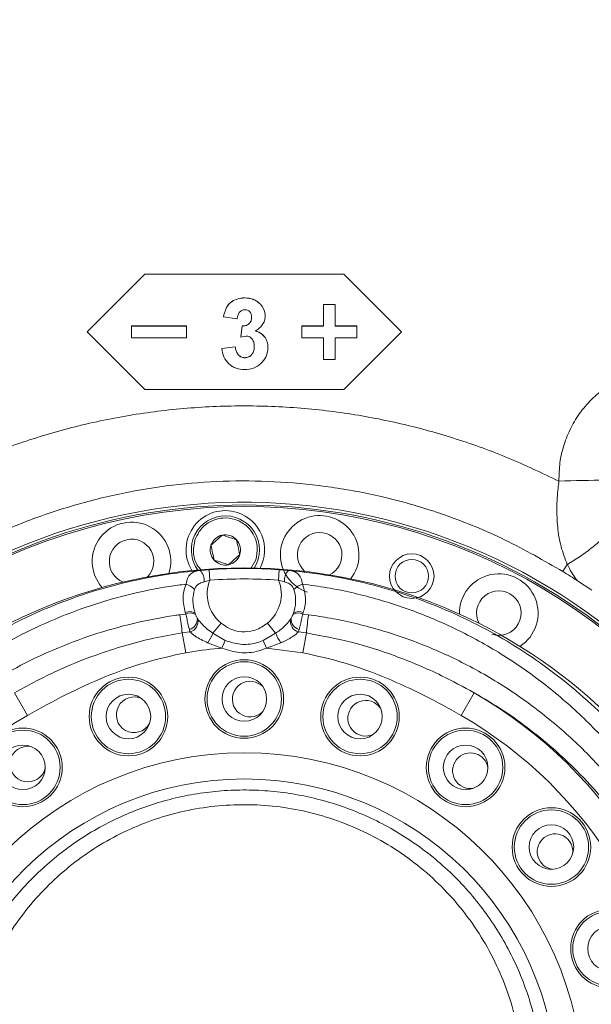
# Model space of a CAD drawing. Header units: millimetres. Extents: x 0 to 16820, y 0 to 11880.
# Tile 69 of 122: x 8127 to 8236, y 8251 to 8439. Entities that reach past the tile are written whole.
import ezdxf

# ---------------------------------------------------------------- set-up
doc = ezdxf.new("R2010")
doc.units = ezdxf.units.MM
doc.header["$LTSCALE"] = 20
doc.linetypes.add('PHANTOM', pattern=[12.7, 6.35, -1.27, 1.27, -1.27, 1.27, -1.27])
doc.styles.add('SLDTEXTSTYLE0', font='TXT', dxfattribs={"width": 0.605})
doc.dimstyles.new('SLDDIMSTYLE1', dxfattribs={"dimtxt": 140, "dimasz": 100, "dimexe": 0, "dimexo": 0.0625, "dimgap": 35, "dimtad": 1, "dimtoh": 1, "dimdec": 1, "dimrnd": 1e-09, "dimzin": 12, "dimdsep": 46, "dimtxsty": 'SLDTEXTSTYLE0', "dimsah": 1, "dimcen": 0.09, "dimadec": 0, "dimazin": 0, "dimtfac": 1, "dimtofl": 0, "dimtmove": 0, "dimatfit": 3, "dimfxl": 1, "dimfrac": 2, "dimtolj": 1, "dimtzin": 12, "dimarcsym": 0})

# ---------------------------------------------------------------- blocks, each defined once
blk = doc.blocks.new('*D12')
at = {"color": 7, "linetype": 'Continuous', "lineweight": 0}
for p, q in [((8169.5, 9516.47), (11047.1, 9516.47)), ((11017.1, 9516.47), (11017.1, 6644.47)), ((8318.2, 6644.47), (11047.1, 6644.47))]:
    blk.add_line(p, q, dxfattribs=at)
for points in [[(11017.1, 9516.47), (11002.1, 9416.47), (11032.1, 9416.47)], [(11017.1, 6644.47), (11032.1, 6744.47), (11002.1, 6744.47)]]:
    blk.add_solid(points, dxfattribs=at)
at = {"color": 7, "linetype": 'Continuous', "lineweight": 0, "insert": (10836.63, 7866.59), "char_height": 140, "attachment_point": 1, "rotation": 90, "style": 'SLDTEXTSTYLE0'}
blk.add_mtext('2872', dxfattribs=at)

msp = doc.modelspace()

# ---------------------------------------------------------------- linework, layer by layer
at = {"color": 7, "linetype": 'Continuous', "lineweight": 0}
for p, q in [((8150.5, 8390.47), (8139.5, 8379.47)), ((8188.5, 8390.47), (8150.5, 8390.47)), ((8199.5, 8379.47), (8188.5, 8390.47)), ((8169.59, 8385.97), (8169.59, 8385.98)), ((8172.57, 8384.75), (8172.57, 8384.76)), ((8186.87, 8384.73), (8184.62, 8384.73)), ((8184.62, 8384.73), (8184.62, 8384.72)), ((8186.87, 8384.72), (8184.62, 8384.72)), ((8184.62, 8380.59), (8184.62, 8384.72)), ((8186.87, 8384.73), (8186.87, 8384.72)), ((8186.87, 8380.59), (8186.87, 8384.72)), ((8165.54, 8382.37), (8165.54, 8382.39)), ((8168.13, 8381.99), (8165.54, 8382.37)), ((8173.5, 8382.5), (8173.5, 8382.52)), ((8139.5, 8379.48), (8150.5, 8368.49)), ((8139.5, 8379.47), (8150.5, 8368.47)), ((8148, 8380.61), (8148, 8380.59)), ((8158.5, 8380.61), (8148, 8380.61)), ((8158.5, 8380.59), (8148, 8380.59)), ((8148, 8378.34), (8148, 8380.59)), ((8158.5, 8380.61), (8158.5, 8380.59)), ((8158.5, 8378.34), (8158.5, 8380.59)), ((8168.82, 8378.52), (8169.07, 8380.62)), ((8168.82, 8378.5), (8169.07, 8380.6)), ((8169.07, 8380.6), (8169.07, 8380.62)), ((8180.5, 8380.61), (8180.5, 8380.59)), ((8184.62, 8380.61), (8180.5, 8380.61)), ((8180.5, 8378.34), (8180.5, 8380.59)), ((8184.62, 8380.59), (8180.5, 8380.59)), ((8191, 8380.61), (8186.87, 8380.61)), ((8191, 8380.59), (8186.87, 8380.59)), ((8188.5, 8368.49), (8199.5, 8379.48)), ((8188.5, 8368.47), (8199.5, 8379.47)), ((8191, 8380.61), (8191, 8380.59)), ((8191, 8378.34), (8191, 8380.59)), ((8148, 8378.34), (8158.5, 8378.34)), ((8169.86, 8378.7), (8168.82, 8378.5)), ((8168.82, 8378.5), (8168.82, 8378.52)), ((8180.5, 8378.34), (8184.62, 8378.34)), ((8184.62, 8374.22), (8184.62, 8378.34)), ((8186.87, 8378.34), (8191, 8378.34)), ((8186.87, 8374.22), (8186.87, 8378.34)), ((8165.19, 8376.32), (8167.79, 8376.64)), ((8165.19, 8376.3), (8167.79, 8376.62)), ((8165.19, 8376.3), (8165.19, 8376.32)), ((8167.79, 8376.62), (8167.79, 8376.64)), ((8174.02, 8376.51), (8174.02, 8376.53)), ((8169.61, 8374.54), (8169.61, 8374.56)), ((8184.62, 8374.22), (8186.87, 8374.22)), ((8150.5, 8368.49), (8150.5, 8368.47)), ((8150.5, 8368.49), (8188.5, 8368.49)), ((8150.5, 8368.47), (8188.5, 8368.47)), ((8188.5, 8368.49), (8188.5, 8368.47)), ((8176.18, 8334.13), (8177.94, 8333.98)), ((8235.87, 8330.2), (8233.09, 8332.03))]:
    msp.add_line(p, q, dxfattribs=at)
at = {"color": 8, "linetype": 'Continuous', "lineweight": 0}
for p, q in [((8170.77, 8334.37), (8171.69, 8336.02)), ((8161.06, 8333.98), (8162.81, 8334.13)), ((8162.95, 8332.14), (8162.81, 8334.13)), ((8176.05, 8332.14), (8176.18, 8334.13)), ((8230.34, 8333.77), (8231.16, 8335.13)), ((8162.95, 8332.14), (8161.83, 8331.81)), ((8177.17, 8331.81), (8176.05, 8332.14)), ((8157.22, 8325.53), (8158.34, 8325.68)), ((8158.34, 8325.68), (8158.24, 8325.97)), ((8160.1, 8325.86), (8160.18, 8325.62)), ((8160.57, 8324.83), (8160.64, 8324.7)), ((8178.35, 8324.7), (8178.43, 8324.83)), ((8178.81, 8325.62), (8178.9, 8325.86)), ((8180.76, 8325.97), (8180.65, 8325.68)), ((8180.65, 8325.68), (8181.78, 8325.53)), ((8159.13, 8322.27), (8159.02, 8322.74)), ((8163.5, 8322), (8165.07, 8323.95)), ((8175.49, 8322), (8173.93, 8323.95)), ((8179.98, 8322.74), (8179.86, 8322.27)), ((8157.63, 8322.06), (8159.13, 8322.27)), ((8158.33, 8318.3), (8157.63, 8322.06)), ((8163.5, 8322), (8165.88, 8320.63)), ((8165.24, 8319.17), (8165.88, 8320.63)), ((8173.12, 8320.63), (8175.49, 8322)), ((8173.76, 8319.17), (8173.12, 8320.63)), ((8179.86, 8322.27), (8181.36, 8322.06)), ((8180.67, 8318.3), (8181.36, 8322.06)), ((8165.24, 8319.17), (8162.51, 8320.2)), ((8176.48, 8320.2), (8173.76, 8319.17)), ((8180.67, 8318.3), (8173.76, 8319.17)), ((8128.1, 8306.34), (8125.61, 8310.67)), ((8210.89, 8306.34), (8213.38, 8310.67))]:
    msp.add_line(p, q, dxfattribs=at)
at = {"color": 7, "linetype": 'Continuous', "lineweight": 0, "flags": 128}
msp.add_lwpolyline([(8172.98, 8311.91), (8172.66, 8312.17), (8171.67, 8312.69)], dxfattribs=at)
at = {"color": 7, "linetype": 'Continuous', "lineweight": 0}
for centre, radius in [((8201.48, 8332.9), 4.25), ((8201.48, 8332.9), 3.2), ((8169.5, 8309.47), 7.5), ((8147.39, 8306.13), 7.5), ((8169.5, 8309.47), 4.25), ((8191.6, 8306.13), 7.5), ((8147.39, 8306.13), 4.25), ((8191.6, 8306.13), 4.25), ((8127.25, 8296.43), 7.5), ((8211.75, 8296.43), 7.5), ((8127.25, 8296.43), 4.25), ((8211.75, 8296.43), 4.25), ((8228.14, 8281.23), 7.5), ((8228.14, 8281.23), 4.25), ((8239.31, 8261.87), 7.5), ((8239.31, 8261.87), 4.25)]:
    msp.add_circle(centre, radius, dxfattribs=at)
at = {"color": 8, "linetype": 'Continuous', "lineweight": 0}
for centre in [(8169.5, 8309.47), (8147.39, 8306.13), (8191.6, 8306.13), (8127.25, 8296.43), (8211.75, 8296.43), (8228.14, 8281.23), (8239.31, 8261.87)]:
    msp.add_circle(centre, 7.1, dxfattribs=at)
at = {"color": 7, "linetype": 'Continuous', "lineweight": 30}
for centre, radius, start, end in [((8169.5, 7139.47), 2377, 300, 180), ((7074.5, 7139.47), 1282, 22.84568, 82.15432)]:
    msp.add_arc(centre, radius, start, end, dxfattribs=at)
at = {"color": 7, "linetype": 'PHANTOM', "lineweight": 30}
msp.add_arc((8169.5, 7139.47), 1568.22, 354.08007, 125.91993, dxfattribs=at)
at = {"color": 8, "linetype": 'Continuous', "lineweight": 0}
for centre, radius, start, end in [((8237.09, 8179.98), 171.2, 89.5076, 92.5156), ((8159.17, 8332.09), 2.67, 353.9542, 45.1203), ((8169.5, 8234.47), 99.89, 86.1624, 93.8376), ((8179.83, 8332.09), 2.67, 134.8797, 186.0458), ((8169.5, 8329.47), 7.08, 157.8058, 231.2228), ((8169.5, 8234.47), 97.89, 86.1624, 93.8376), ((8169.5, 8329.47), 7.08, 308.7772, 22.1942), ((8157.17, 8327.57), 4, 44.6229, 72.1699), ((8181.83, 8327.57), 4, 107.8301, 135.3771), ((8116.32, 8318.87), 41.43, 4.4062, 9.2504), ((8159.08, 8324.24), 1.91, 57.696, 115.9462), ((8159.21, 8323.98), 1.9, 59.3368, 117.2271), ((8158.45, 8324.77), 2.11, 285.4494, 1.4386), ((8158.56, 8324.31), 2.12, 285.645, 10.6886), ((8169.5, 8329.47), 10.06, 200.9796, 207.441), ((8180.43, 8324.31), 2.12, 169.3114, 254.355), ((8169.5, 8329.47), 10.06, 332.559, 339.0204), ((8180.54, 8324.77), 2.11, 178.5614, 254.5506), ((8179.78, 8323.98), 1.9, 62.7729, 120.6632), ((8179.92, 8324.24), 1.91, 64.0538, 122.304), ((8222.68, 8318.87), 41.43, 170.7496, 175.5938), ((8155.35, 8325.29), 8.79, 324.5997, 338.0303), ((8183.65, 8325.29), 8.79, 201.9697, 215.4003), ((8169.5, 8234.47), 87.93, 2.0935, 60.0607), ((8169.5, 8234.47), 82.94, 119.9393, 177.9065), ((8169.5, 8234.47), 82.94, 2.0935, 60.0607), ((8169.5, 8234.47), 64.74, 1.3082, 178.6918), ((8169.5, 8234.47), 59.75, 1.3082, 178.6918)]:
    msp.add_arc(centre, radius, start, end, dxfattribs=at)
at = {"color": 7, "linetype": 'Continuous', "lineweight": 0}
for centre, radius, start, end in [((8169.5, 8234.47), 112.5, 342, 162), ((8169.5, 8234.47), 112, 335.328, 204.672), ((8169.5, 8234.47), 111.7, 335.6347, 162), ((8165.89, 8337.9), 7.5, 72, 211.6703), ((8165.89, 8337.9), 7.5, 332.3297, 72), ((8147.98, 8335.7), 7.5, 342.3297, 221.6703), ((8165.89, 8337.9), 6.5, 327.8918, 162), ((8183.9, 8336.96), 7.5, 322.3297, 252), ((8147.98, 8335.7), 4.25, 315.8872, 248.1128), ((8165.89, 8337.9), 6.5, 162, 216.1082), ((8165.89, 8337.9), 2.89, 102, 162), ((8165.89, 8337.9), 2.89, 42, 102), ((8165.89, 8337.9), 2.89, 342, 42), ((8183.9, 8336.96), 4.25, 295.8872, 228.1128), ((8165.89, 8337.9), 2.89, 162, 222), ((8165.89, 8337.9), 2.89, 222, 282), ((8165.89, 8337.9), 2.89, 282, 342), ((8169.5, 8234.47), 100, 2.0935, 177.9065), ((8169.5, 8234.47), 116.46, 56.9044, 58.5044), ((8218.09, 8325.85), 7.5, 302.3297, 181.6703), ((8218.09, 8325.85), 4.25, 252, 208.1128), ((8170.62, 8309.46), 3.4, 72, 312.9869), ((8148.47, 8306.46), 3.4, 63.2987, 330.1299), ((8192.67, 8305.8), 3.4, 72, 295.8441), ((8192.67, 8305.8), 3.4, 29.013, 72), ((8128.18, 8297.06), 3.4, 80.4415, 347.2728), ((8212.67, 8295.79), 3.4, 72, 278.7011), ((8212.67, 8295.79), 3.4, 11.8703, 72), ((8228.83, 8280.35), 3.4, 72, 261.5584), ((8228.83, 8280.35), 3.4, 354.7273, 72)]:
    msp.add_arc(centre, radius, start, end, dxfattribs=at)
for points, knots in [([(8165.54, 8382.39), (8165.65, 8382.87), (8165.82, 8383.6), (8166.3, 8384.49), (8166.97, 8385.23), (8168.1, 8385.86), (8169.09, 8385.94), (8169.59, 8385.98)], [0, 0, 0, 0, 0.250173, 0.375604, 0.500826, 0.750253, 1, 1, 1, 1]), ([(8165.54, 8382.37), (8165.65, 8382.86), (8165.82, 8383.59), (8166.3, 8384.47), (8166.97, 8385.22), (8168.1, 8385.84), (8169.09, 8385.93), (8169.59, 8385.97)], [0, 0, 0, 0, 0.25023, 0.375681, 0.500908, 0.750308, 1, 1, 1, 1]), ([(8169.59, 8385.98), (8170.15, 8385.93), (8170.98, 8385.86), (8171.97, 8385.34), (8172.37, 8384.96), (8172.57, 8384.76)], [0, 0, 0, 0, 0.499131, 0.749509, 1, 1, 1, 1]), ([(8169.59, 8385.97), (8170.15, 8385.92), (8170.98, 8385.85), (8171.97, 8385.32), (8172.37, 8384.94), (8172.57, 8384.75)], [0, 0, 0, 0, 0.499094, 0.749478, 1, 1, 1, 1]), ([(8172.57, 8384.76), (8172.84, 8384.43), (8173.37, 8383.78), (8173.45, 8382.94), (8173.5, 8382.52)], [0, 0, 0, 0, 0.500474, 1, 1, 1, 1]), ([(8172.57, 8384.75), (8172.84, 8384.42), (8173.37, 8383.76), (8173.45, 8382.92), (8173.5, 8382.5)], [0, 0, 0, 0, 0.500441, 1, 1, 1, 1]), ([(8169.61, 8383.72), (8169.51, 8383.71), (8169.3, 8383.7), (8169.01, 8383.58), (8168.74, 8383.4), (8168.46, 8383.09), (8168.22, 8382.61), (8168.16, 8382.19), (8168.13, 8381.99)], [0, 0, 0, 0, 0.12515, 0.250154, 0.371416, 0.500275, 0.749674, 1, 1, 1, 1]), ([(8170.9, 8382.28), (8170.89, 8382.46), (8170.88, 8382.73), (8170.74, 8383.07), (8170.58, 8383.3), (8170.39, 8383.49), (8170.07, 8383.68), (8169.8, 8383.7), (8169.61, 8383.72)], [0, 0, 0, 0, 0.250074, 0.376577, 0.500478, 0.62565, 0.750776, 1, 1, 1, 1]), ([(8169.07, 8380.62), (8169.31, 8380.62), (8169.66, 8380.63), (8170.11, 8380.8), (8170.4, 8381), (8170.63, 8381.28), (8170.86, 8381.7), (8170.88, 8382.05), (8170.9, 8382.29)], [0, 0, 0, 0, 0.249924, 0.375164, 0.500245, 0.625342, 0.750482, 1, 1, 1, 1]), ([(8169.07, 8380.6), (8169.31, 8380.61), (8169.66, 8380.62), (8170.11, 8380.79), (8170.4, 8380.99), (8170.63, 8381.26), (8170.86, 8381.68), (8170.88, 8382.04), (8170.9, 8382.28)], [0, 0, 0, 0, 0.249866, 0.375085, 0.500156, 0.62526, 0.75042, 1, 1, 1, 1]), ([(8173.5, 8382.5), (8173.47, 8382.2), (8173.42, 8381.6), (8172.98, 8380.78), (8172.44, 8380.25), (8171.95, 8379.89), (8171.69, 8379.74), (8171.56, 8379.67)], [0, 0, 0, 0, 0.249672, 0.499327, 0.749357, 0.874655, 1, 1, 1, 1]), ([(8171.56, 8379.68), (8171.91, 8379.58), (8172.6, 8379.36), (8173.41, 8378.6), (8173.94, 8377.62), (8173.99, 8376.89), (8174.02, 8376.53)], [0, 0, 0, 0, 0.250103, 0.499933, 0.749786, 1, 1, 1, 1]), ([(8171.56, 8379.67), (8171.91, 8379.56), (8172.6, 8379.34), (8173.41, 8378.58), (8173.94, 8377.6), (8173.99, 8376.88), (8174.02, 8376.51)], [0, 0, 0, 0, 0.250047, 0.499859, 0.749736, 1, 1, 1, 1]), ([(8171.42, 8376.68), (8171.41, 8376.92), (8171.39, 8377.4), (8171.14, 8377.95), (8170.83, 8378.31), (8170.55, 8378.53), (8170.21, 8378.67), (8169.97, 8378.69), (8169.86, 8378.7)], [0, 0, 0, 0, 0.250274, 0.499556, 0.624734, 0.749845, 0.874778, 1, 1, 1, 1]), ([(8169.56, 8372.29), (8169.01, 8372.34), (8168.19, 8372.4), (8167.2, 8372.89), (8166.33, 8373.55), (8165.49, 8374.68), (8165.29, 8375.76), (8165.19, 8376.3)], [0, 0, 0, 0, 0.2498332, 0.3751414, 0.5005457, 0.7501071, 1, 1, 1, 1]), ([(8167.79, 8376.64), (8167.83, 8376.38), (8167.91, 8375.88), (8168.2, 8375.3), (8168.55, 8374.93), (8168.87, 8374.72), (8169.23, 8374.58), (8169.48, 8374.57), (8169.61, 8374.56)], [0, 0, 0, 0, 0.250172, 0.499571, 0.626826, 0.749778, 0.874798, 1, 1, 1, 1]), ([(8167.79, 8376.62), (8167.83, 8376.37), (8167.91, 8375.87), (8168.2, 8375.28), (8168.55, 8374.91), (8168.87, 8374.7), (8169.23, 8374.56), (8169.48, 8374.55), (8169.61, 8374.54)], [0, 0, 0, 0, 0.2502219, 0.4996501, 0.6269026, 0.7498394, 0.8748318, 1, 1, 1, 1]), ([(8174.02, 8376.51), (8173.96, 8375.94), (8173.87, 8375.08), (8173.27, 8374.09), (8172.51, 8373.24), (8171.27, 8372.44), (8170.13, 8372.34), (8169.56, 8372.29)], [0, 0, 0, 0, 0.2495334, 0.3749442, 0.5004267, 0.750048, 1, 1, 1, 1]), ([(8169.61, 8374.56), (8169.74, 8374.57), (8170, 8374.58), (8170.38, 8374.72), (8170.71, 8374.93), (8171.07, 8375.31), (8171.38, 8375.91), (8171.41, 8376.44), (8171.42, 8376.7)], [0, 0, 0, 0, 0.125229, 0.250382, 0.375512, 0.500765, 0.749923, 1, 1, 1, 1]), ([(8169.61, 8374.54), (8169.74, 8374.55), (8170, 8374.56), (8170.38, 8374.7), (8170.71, 8374.92), (8171.07, 8375.29), (8171.38, 8375.9), (8171.41, 8376.42), (8171.42, 8376.68)], [0, 0, 0, 0, 0.1251948, 0.2503197, 0.3754326, 0.5006826, 0.7498698, 1, 1, 1, 1]), ([(8230.34, 8333.77), (8226.71, 8335.86), (8219.45, 8340.04), (8207.78, 8344.77), (8196.62, 8348.04), (8186.13, 8349.99), (8176.44, 8350.98), (8166.71, 8351.16), (8156.99, 8350.53), (8147.35, 8349.06), (8137.84, 8346.78), (8128.55, 8343.72), (8119.57, 8339.89), (8110.95, 8335.31), (8102.75, 8330.01), (8095.01, 8324.05), (8087.25, 8316.92), (8079.62, 8308.53), (8075.02, 8301.89), (8072.73, 8298.57)], [0, 0, 0, 0, 0.070161, 0.1405324, 0.2106951, 0.2649551, 0.3194073, 0.3738596, 0.4281199, 0.482633, 0.5373416, 0.5920493, 0.6465615, 0.7009903, 0.7556155, 0.8102397, 0.8646671, 0.9323337, 1, 1, 1, 1]), ([(8165.29, 8340.73), (8164.9, 8340.38), (8164.19, 8339.74), (8163.47, 8339.09), (8163.14, 8338.79)], [0, 0, 0, 0, 0.534747, 1, 1, 1, 1]), ([(8168.03, 8339.83), (8167.54, 8339.99), (8166.62, 8340.29), (8165.71, 8340.59), (8165.29, 8340.73)], [0, 0, 0, 0, 0.534747, 1, 1, 1, 1]), ([(8168.63, 8337.01), (8168.52, 8337.52), (8168.32, 8338.46), (8168.12, 8339.4), (8168.03, 8339.83)], [0, 0, 0, 0, 0.534747, 1, 1, 1, 1]), ([(8163.14, 8338.79), (8163.25, 8338.29), (8163.45, 8337.35), (8163.65, 8336.41), (8163.74, 8335.97)], [0, 0, 0, 0, 0.534747, 1, 1, 1, 1]), ([(8163.74, 8335.97), (8164.23, 8335.81), (8165.15, 8335.51), (8166.06, 8335.22), (8166.49, 8335.08)], [0, 0, 0, 0, 0.534747, 1, 1, 1, 1]), ([(8166.49, 8335.08), (8166.87, 8335.42), (8167.59, 8336.07), (8168.3, 8336.71), (8168.63, 8337.01)], [0, 0, 0, 0, 0.534747, 1, 1, 1, 1])]:
    msp.add_open_spline(points, degree=3, knots=knots, dxfattribs=at)
at = {"color": 8, "linetype": 'Continuous', "lineweight": 0}
for points, knots in [([(8229.57, 8351.01), (8229.6, 8352.19), (8229.64, 8354.55), (8230.45, 8358.01), (8231.8, 8361.29), (8233.68, 8364.31), (8236.05, 8366.95), (8238.36, 8368.82), (8239.89, 8369.72), (8240.41, 8370.02)], [0, 0, 0, 0, 0.153613, 0.307227, 0.460897, 0.61457, 0.768474, 0.92238, 1, 1, 1, 1]), ([(8076.69, 8327.61), (8079.38, 8330.11), (8084.78, 8335.11), (8093.61, 8341.74), (8102.96, 8347.69), (8112.84, 8352.85), (8123.17, 8357.18), (8133.82, 8360.65), (8144.72, 8363.21), (8155.8, 8364.82), (8166.99, 8365.5), (8178.2, 8365.25), (8189.15, 8364.07), (8199.76, 8362.03), (8209.99, 8359.18), (8220, 8355.58), (8226.39, 8352.53), (8229.57, 8351.01)], [0, 0, 0, 0, 0.066783, 0.133681, 0.200463, 0.268109, 0.335995, 0.40388, 0.471524, 0.539231, 0.60718, 0.675129, 0.742836, 0.807024, 0.871417, 0.935811, 1, 1, 1, 1]), ([(8231.16, 8335.13), (8230.72, 8336.26), (8229.83, 8338.57), (8229.27, 8342.21), (8229.11, 8345.95), (8229.29, 8348.88), (8229.52, 8350.57), (8229.57, 8351.01)], [0, 0, 0, 0, 0.232289, 0.471127, 0.693148, 0.920354, 1, 1, 1, 1]), ([(8231.18, 8335.14), (8231.98, 8335.62), (8233.58, 8336.58), (8236.07, 8338.44), (8238.27, 8340.35), (8239.97, 8342.15), (8240.94, 8343.6), (8241.06, 8344.27), (8240.97, 8344.5), (8240.96, 8344.52)], [0, 0, 0, 0, 0.165066, 0.330132, 0.495198, 0.660264, 0.82533, 0.985474, 1, 1, 1, 1]), ([(8160.08, 8339.79), (8159.93, 8339.01), (8159.62, 8337.44), (8160.17, 8335.31), (8161.03, 8334.34), (8161.36, 8333.98)], [0, 0, 0, 0, 0.381754, 0.763508, 1, 1, 1, 1]), ([(8071.28, 8238.06), (8071.42, 8240.88), (8071.71, 8246.52), (8073.06, 8254.95), (8075.09, 8263.28), (8077.84, 8271.38), (8081.22, 8279.12), (8085.23, 8286.53), (8089.9, 8293.62), (8095.21, 8300.35), (8101.08, 8306.59), (8107.55, 8312.37), (8114.6, 8317.62), (8122.05, 8322.19), (8129.73, 8326.01), (8137.66, 8329.15), (8145.97, 8331.6), (8153.84, 8333.22), (8158.91, 8333.76), (8161.06, 8333.98)], [0, 0, 0, 0, 0.058726, 0.117454, 0.177929, 0.238405, 0.297055, 0.355706, 0.415987, 0.476266, 0.536335, 0.5964, 0.658342, 0.72028, 0.778185, 0.836086, 0.89601, 0.955931, 1, 1, 1, 1]), ([(8158.39, 8331.38), (8158.41, 8331.49), (8158.5, 8331.99), (8158.78, 8332.81), (8159.39, 8333.53), (8160.14, 8333.84), (8160.72, 8333.94), (8160.97, 8333.97), (8161.06, 8333.98)], [0, 0, 0, 0, 0.067602, 0.309756, 0.588326, 0.840102, 0.945184, 1, 1, 1, 1]), ([(8177.94, 8333.98), (8178.12, 8333.96), (8178.73, 8333.88), (8179.29, 8333.68), (8179.89, 8333.22), (8180.34, 8332.6), (8180.52, 8331.77), (8180.6, 8331.38)], [0, 0, 0, 0, 0.117074, 0.399129, 0.465351, 0.749276, 1, 1, 1, 1]), ([(8177.94, 8333.98), (8180.62, 8333.69), (8185.73, 8333.12), (8193.15, 8331.53), (8200.24, 8329.48), (8207.2, 8326.88), (8213.99, 8323.73), (8220.55, 8320.06), (8226.85, 8315.86), (8232.85, 8311.16), (8238.61, 8305.89), (8244.03, 8300.05), (8249.07, 8293.64), (8253.62, 8286.76), (8257.64, 8279.4), (8261.06, 8271.64), (8263.86, 8263.46), (8265.95, 8254.94), (8267.3, 8246.43), (8267.58, 8240.75), (8267.72, 8238.06)], [0, 0, 0, 0, 0.054996, 0.10488, 0.15509, 0.206294, 0.257827, 0.309963, 0.362416, 0.415831, 0.469562, 0.526337, 0.583474, 0.641732, 0.700375, 0.760146, 0.820338, 0.881883, 0.943908, 1, 1, 1, 1]), ([(8231.18, 8335.14), (8231.17, 8335.14), (8231.17, 8335.14), (8231.16, 8335.13), (8231.16, 8335.13)], [0, 0, 0, 0, 0.754753, 1, 1, 1, 1]), ([(8233.09, 8332.03), (8232.72, 8332.53), (8231.98, 8333.52), (8231.44, 8334.6), (8231.18, 8335.14)], [0, 0, 0, 0, 0.497459, 1, 1, 1, 1]), ([(8158.39, 8331.38), (8157.34, 8331.24), (8153.53, 8330.74), (8147.05, 8329.4), (8139.11, 8327.04), (8131.44, 8324.01), (8124.02, 8320.29), (8116.91, 8315.88), (8110.16, 8310.82), (8103.91, 8305.2), (8097.62, 8298.46), (8091.55, 8290.44), (8085.98, 8281.07), (8081.48, 8271.1), (8078.16, 8260.63), (8075.93, 8249.8), (8075.49, 8242.4), (8075.27, 8238.71)], [0, 0, 0, 0, 0.023067, 0.08282, 0.142843, 0.202889, 0.262675, 0.324835, 0.387241, 0.449667, 0.511855, 0.592994, 0.67438, 0.755521, 0.836936, 0.918602, 1, 1, 1, 1]), ([(8158.24, 8325.97), (8158.02, 8326.91), (8157.63, 8328.62), (8158.02, 8330.46), (8158.35, 8331.28), (8158.39, 8331.38)], [0, 0, 0, 0, 0.522205, 0.939895, 1, 1, 1, 1]), ([(8160.02, 8330.38), (8159.85, 8329.66), (8159.5, 8328.15), (8159.89, 8326.65), (8160.1, 8325.86)], [0, 0, 0, 0, 0.477261, 1, 1, 1, 1]), ([(8161.83, 8331.81), (8161.77, 8331.79), (8161.41, 8331.69), (8160.86, 8331.49), (8160.34, 8331.05), (8160.12, 8330.66), (8160.04, 8330.43), (8160.02, 8330.38)], [0, 0, 0, 0, 0.065309, 0.448475, 0.716037, 0.938697, 1, 1, 1, 1]), ([(8178.98, 8330.38), (8178.9, 8330.56), (8178.74, 8330.94), (8178.26, 8331.42), (8177.69, 8331.66), (8177.28, 8331.78), (8177.17, 8331.81)], [0, 0, 0, 0, 0.2291121, 0.4983155, 0.8628678, 1, 1, 1, 1]), ([(8178.9, 8325.86), (8178.94, 8326.01), (8179.22, 8326.85), (8179.44, 8328.4), (8179.13, 8329.75), (8178.98, 8330.38)], [0, 0, 0, 0, 0.09851, 0.579908, 1, 1, 1, 1]), ([(8263.72, 8238.71), (8263.59, 8241.32), (8263.28, 8247.71), (8261.55, 8257.71), (8258.46, 8268.52), (8254.22, 8278.68), (8248.97, 8288.09), (8242.84, 8296.7), (8236, 8304.38), (8228.57, 8311.09), (8220.7, 8316.87), (8212.35, 8321.75), (8203.62, 8325.71), (8194.63, 8328.73), (8186.89, 8330.52), (8182.17, 8331.17), (8180.6, 8331.38)], [0, 0, 0, 0, 0.057533, 0.140681, 0.224108, 0.307273, 0.385975, 0.464897, 0.543592, 0.615556, 0.687701, 0.759639, 0.828316, 0.897181, 0.965831, 1, 1, 1, 1]), ([(8180.6, 8331.38), (8180.84, 8330.64), (8181.34, 8329.04), (8181.13, 8327.16), (8180.81, 8326.14), (8180.76, 8325.97)], [0, 0, 0, 0, 0.42015, 0.901738, 1, 1, 1, 1]), ([(8077.42, 8238.43), (8077.71, 8241.95), (8078.28, 8249), (8080.64, 8259.3), (8084.04, 8269.24), (8088.57, 8278.67), (8094.11, 8287.52), (8100.65, 8295.76), (8108.2, 8303.27), (8116.65, 8309.94), (8125.05, 8315.11), (8133.09, 8318.98), (8140.57, 8321.8), (8148.29, 8323.99), (8153.89, 8325.07), (8156.88, 8325.49), (8157.22, 8325.53)], [0, 0, 0, 0, 0.082364, 0.165002, 0.247384, 0.329519, 0.411902, 0.494038, 0.578139, 0.66251, 0.74658, 0.807878, 0.869433, 0.93097, 0.992243, 1, 1, 1, 1]), ([(8159.02, 8322.74), (8158.99, 8322.85), (8158.89, 8323.26), (8158.69, 8324.1), (8158.49, 8325.01), (8158.38, 8325.51), (8158.34, 8325.68)], [0, 0, 0, 0, 0.1368, 0.481897, 0.829644, 1, 1, 1, 1]), ([(8160.18, 8325.62), (8160.2, 8325.58), (8160.25, 8325.45), (8160.31, 8325.3), (8160.41, 8325.11), (8160.48, 8324.96), (8160.55, 8324.86), (8160.57, 8324.83)], [0, 0, 0, 0, 0.166237, 0.454599, 0.506052, 0.855713, 1, 1, 1, 1]), ([(8160.64, 8324.7), (8160.91, 8324.35), (8161.65, 8323.39), (8162.78, 8322.54), (8163.5, 8322)], [0, 0, 0, 0, 0.363666, 1, 1, 1, 1]), ([(8175.49, 8322), (8175.62, 8322.09), (8176.34, 8322.6), (8177.43, 8323.5), (8178.09, 8324.36), (8178.35, 8324.7)], [0, 0, 0, 0, 0.108039, 0.640883, 1, 1, 1, 1]), ([(8178.43, 8324.83), (8178.48, 8324.91), (8178.57, 8325.07), (8178.71, 8325.36), (8178.78, 8325.54), (8178.81, 8325.62)], [0, 0, 0, 0, 0.37658, 0.686638, 1, 1, 1, 1]), ([(8180.65, 8325.68), (8180.58, 8325.36), (8180.45, 8324.73), (8180.2, 8323.67), (8180.06, 8323.06), (8179.98, 8322.74)], [0, 0, 0, 0, 0.321911, 0.636398, 1, 1, 1, 1]), ([(8181.78, 8325.53), (8183.15, 8325.33), (8187.66, 8324.66), (8195.19, 8322.86), (8204.14, 8319.76), (8212.8, 8315.74), (8221.05, 8310.78), (8228.8, 8304.95), (8236.05, 8298.2), (8242.66, 8290.53), (8248.5, 8281.99), (8253.13, 8273.3), (8256.63, 8264.62), (8259.14, 8256.1), (8260.9, 8247.35), (8261.35, 8241.4), (8261.57, 8238.43)], [0, 0, 0, 0, 0.031743, 0.104364, 0.177213, 0.249858, 0.325529, 0.40142, 0.477112, 0.558548, 0.640227, 0.721665, 0.791101, 0.860849, 0.930583, 1, 1, 1, 1]), ([(8165.07, 8323.95), (8165.61, 8323.55), (8166.78, 8322.69), (8169, 8322.19), (8171.44, 8322.4), (8173.05, 8323.25), (8173.83, 8323.87), (8173.93, 8323.95)], [0, 0, 0, 0, 0.208327, 0.449562, 0.688028, 0.959776, 1, 1, 1, 1]), ([(8125.61, 8310.67), (8128.12, 8312.02), (8133.17, 8314.72), (8140.25, 8317.61), (8146.62, 8319.68), (8152.1, 8321.11), (8155.81, 8321.74), (8157.63, 8322.06)], [0, 0, 0, 0, 0.251099, 0.504065, 0.67088, 0.838409, 1, 1, 1, 1]), ([(8162.51, 8320.2), (8161.67, 8320.6), (8160.34, 8321.22), (8159.45, 8321.99), (8159.13, 8322.27)], [0, 0, 0, 0, 0.639546, 1, 1, 1, 1]), ([(8165.88, 8320.63), (8166.83, 8320.33), (8168.74, 8319.73), (8171.28, 8319.95), (8172.67, 8320.47), (8173.12, 8320.63)], [0, 0, 0, 0, 0.400523, 0.806964, 1, 1, 1, 1]), ([(8179.86, 8322.27), (8179.55, 8321.99), (8178.76, 8321.31), (8177.46, 8320.64), (8176.62, 8320.26), (8176.48, 8320.2)], [0, 0, 0, 0, 0.355919, 0.890029, 1, 1, 1, 1]), ([(8181.36, 8322.06), (8184.22, 8321.53), (8189.97, 8320.48), (8198.61, 8317.7), (8206.45, 8314.42), (8211.33, 8311.78), (8213.38, 8310.67)], [0, 0, 0, 0, 0.254154, 0.511095, 0.794426, 1, 1, 1, 1]), ([(8165.24, 8319.17), (8165.01, 8319.15), (8162.69, 8318.98), (8160.4, 8318.62), (8158.33, 8318.3)], [0, 0, 0, 0, 0.099374, 1, 1, 1, 1]), ([(8173.76, 8319.17), (8173.24, 8318.97), (8171.61, 8318.36), (8168.62, 8318.09), (8166.36, 8318.81), (8165.24, 8319.17)], [0, 0, 0, 0, 0.189869, 0.597108, 1, 1, 1, 1]), ([(8158.33, 8318.3), (8155.72, 8317.72), (8150.46, 8316.56), (8142.83, 8313.75), (8135.34, 8310.37), (8130.52, 8307.68), (8128.1, 8306.34)], [0, 0, 0, 0, 0.245428, 0.493594, 0.746164, 1, 1, 1, 1]), ([(8210.89, 8306.34), (8208.56, 8307.64), (8203.89, 8310.24), (8196.51, 8313.61), (8188.8, 8316.49), (8183.39, 8317.69), (8180.67, 8318.3)], [0, 0, 0, 0, 0.24512, 0.491204, 0.744302, 1, 1, 1, 1]), ([(8258.58, 8237.72), (8258.37, 8240.52), (8257.94, 8246.13), (8256.28, 8254.48), (8253.85, 8262.72), (8250.75, 8270.35), (8247.17, 8277.29), (8243.22, 8283.58), (8238.71, 8289.58), (8233.95, 8294.9), (8229.08, 8299.56), (8224.19, 8303.61), (8218.98, 8307.37), (8215.25, 8309.56), (8213.38, 8310.67)], [0, 0, 0, 0, 0.092975, 0.186796, 0.283263, 0.380623, 0.463031, 0.545973, 0.630587, 0.715777, 0.785947, 0.856455, 0.928037, 1, 1, 1, 1]), ([(8112.45, 8235.77), (8112.51, 8237.34), (8112.63, 8240.51), (8113.31, 8245.25), (8114.37, 8249.97), (8115.85, 8254.64), (8117.71, 8259.12), (8119.92, 8263.38), (8122.43, 8267.39), (8125.3, 8271.22), (8128.45, 8274.76), (8131.85, 8278), (8135.46, 8280.91), (8139.34, 8283.56), (8143.4, 8285.86), (8147.62, 8287.82), (8151.96, 8289.42), (8156.47, 8290.68), (8161.07, 8291.56), (8165.75, 8292.06), (8170.46, 8292.18), (8175.21, 8291.9), (8179.94, 8291.23), (8184.63, 8290.15), (8189.23, 8288.67), (8193.74, 8286.79), (8198.06, 8284.53), (8202.18, 8281.9), (8206.08, 8278.93), (8209.74, 8275.59), (8213.09, 8271.96), (8216.09, 8268.08), (8218.74, 8263.97), (8221.06, 8259.6), (8222.99, 8255.06), (8224.51, 8250.4), (8225.61, 8245.65), (8226.35, 8240.76), (8226.48, 8237.44), (8226.55, 8235.77)], [0, 0, 0, 0, 0.02673, 0.053792, 0.081041, 0.108873, 0.136907, 0.163333, 0.190207, 0.217082, 0.244422, 0.270191, 0.296392, 0.322592, 0.349244, 0.374766, 0.400729, 0.426692, 0.453115, 0.478993, 0.505344, 0.531695, 0.558534, 0.585133, 0.612236, 0.639339, 0.666961, 0.694135, 0.721509, 0.749509, 0.777723, 0.805007, 0.832485, 0.86057, 0.888862, 0.916153, 0.943633, 0.971712, 1, 1, 1, 1]), ([(8222.81, 8236.41), (8222.71, 8238.45), (8222.52, 8242.55), (8221.35, 8248.6), (8219.57, 8254.48), (8217.09, 8260.11), (8214.01, 8265.43), (8210.33, 8270.37), (8206.11, 8274.84), (8201.4, 8278.81), (8196.3, 8282.2), (8190.86, 8284.95), (8185.18, 8287.07), (8179.34, 8288.52), (8173.43, 8289.28), (8167.52, 8289.39), (8161.67, 8288.86), (8155.94, 8287.67), (8150.42, 8285.88), (8145.1, 8283.51), (8140.08, 8280.55), (8135.41, 8277.06), (8131.11, 8273.07), (8127.25, 8268.59), (8123.89, 8263.67), (8121.06, 8258.38), (8118.83, 8252.76), (8117.25, 8246.87), (8116.37, 8241.39), (8116.24, 8237.89), (8116.19, 8236.41)], [0, 0, 0, 0, 0.0370975, 0.0743125, 0.1114104, 0.1484807, 0.1856682, 0.2227353, 0.2596083, 0.2966016, 0.3334683, 0.369489, 0.4056296, 0.4416452, 0.4766331, 0.5117367, 0.5467244, 0.5812239, 0.6158337, 0.6503371, 0.6852186, 0.7202083, 0.7550949, 0.790944, 0.8269032, 0.8627559, 0.8995317, 0.9364219, 0.973198, 1, 1, 1, 1])]:
    msp.add_open_spline(points, degree=3, knots=knots, dxfattribs=at)
msp.add_open_spline([(8171.69, 8336.02), (8171.85, 8336.81), (8172.17, 8338.38), (8171.45, 8340.75), (8169.95, 8342.66), (8167.82, 8343.86), (8165.39, 8344.14), (8163.06, 8343.48), (8161.09, 8341.98), (8160.42, 8340.52), (8160.08, 8339.79)], degree=3, dxfattribs=at)

# ---------------------------------------------------------------- dimensions: what is measured, and where the dimension line sits
at = {"color": 7, "linetype": 'Continuous', "lineweight": 0}
dim = msp.add_linear_dim(base=(11017.1, 6644.47), p1=(8169.5, 9516.47), p2=(8318.2, 6644.47), angle=90, dimstyle='SLDDIMSTYLE1', dxfattribs=at)
dim.commit()
dim.dimension.update_dxf_attribs({"geometry": '*D12', "text_midpoint": (11017.1, 8080.47), "dimtype": 160})

doc.saveas('drawing.dxf')
